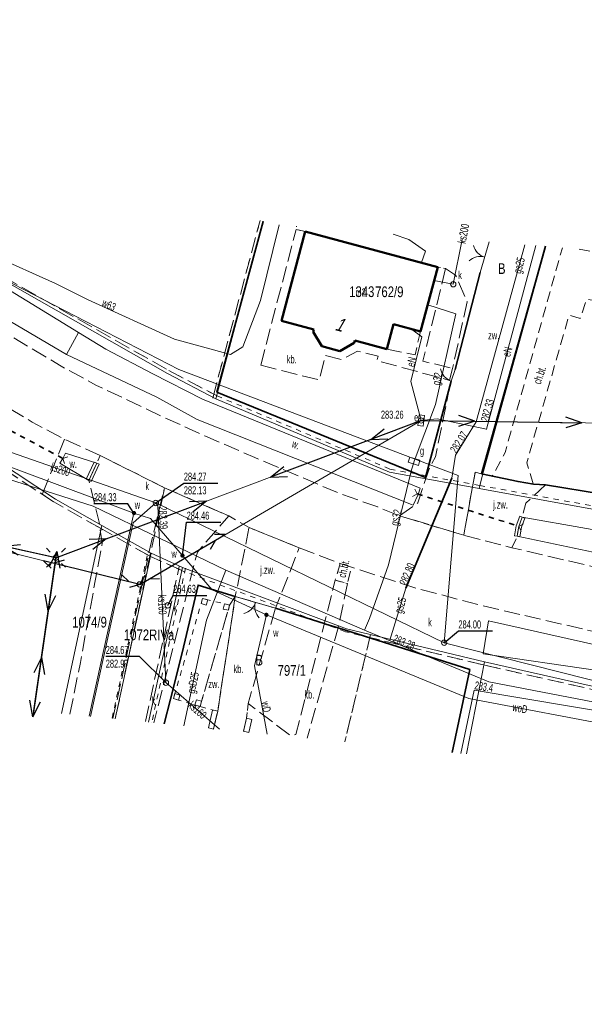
# Model space of a CAD drawing. Header units: metres. Extents: x 7428509 to 7430603, y 5527625 to 5529161.
# Tile 14 of 29: x 7430124 to 7430177, y 5527736 to 5527827. Entities that reach past the tile are written whole.
import ezdxf
from ezdxf.enums import TextEntityAlignment as Align

# ---------------------------------------------------------------- set-up
doc = ezdxf.new("R2010")
doc.units = ezdxf.units.M
doc.header["$MEASUREMENT"] = 0
for name, pattern in [('0.5_0.5', [1, 0.5, -0.5]), ('1.0_0.5', [1.5, 1, -0.5]), ('1.5_0.5', [2, 1.5, -0.5]), ('219-500', [0]), ('egkk-500', [2, 1.5, -0.5]), ('egug-500', [1, 0.5, -0.5]), ('otda_500', [1, 0.5, -0.5]), ('otkz_500', [1, 0.5, -0.5]), ('otob_500', [0]), ('otof_500', [0]), ('suep_nn_500', [0]), ('sutp_500', [0])]:
    doc.linetypes.add(name, pattern=pattern)
doc.layers.get('0').update_dxf_attribs({"color": 2, "linetype": 'CONTINUOUS', "lineweight": 5})
for name, color, linetype in [('210-oznaczenie konturu użytku gruntowego', 7, 'CONTINUOUS'), ('211-numer działki ewidencyjnej', 7, 'CONTINUOUS'), ('217-Granica konturu po granicy działki', 7, 'CONTINUOUS'), ('217-kontur klasyfikacyjny', 7, 'CONTINUOUS'), ('218-Granica użytku po granicy działki', 7, 'CONTINUOUS'), ('218-kontur użytku gruntowego', 7, 'CONTINUOUS'), ('219-działka ewidencyjna', 7, 'CONTINUOUS'), ('238-Punkt adresowy budynku', 7, 'CONTINUOUS'), ('312-budynek ewidencyjny', 7, 'CONTINUOUS'), ('312-oznaczenie budynku ewidencyjnego', 7, 'CONTINUOUS'), ('312-oznaczenie budynku ewidencyjnego-Atr117', 7, 'CONTINUOUS'), ('brama', 7, 'CONTINUOUS'), ('chodnik', 7, 'CONTINUOUS'), ('chodnik-Atr17', 7, 'CONTINUOUS'), ('furtka', 7, 'CONTINUOUS'), ('jezdnia', 7, 'CONTINUOUS'), ('jezdnia-Atr17', 7, 'CONTINUOUS'), ('latarnia', 7, 'CONTINUOUS'), ('obszar utwardzony', 7, 'CONTINUOUS'), ('obszar utwardzony-Atr17', 7, 'CONTINUOUS'), ('obudowa ochronna przewodu', 7, 'CONTINUOUS'), ('ogrodzenie trwałe', 7, 'CONTINUOUS'), ('przepust', 7, 'CONTINUOUS'), ('przewód elektroenergetyczny niskiego napięcia', 7, 'CONTINUOUS'), ('przewód elektroenergetyczny podziemny', 7, 'CONTINUOUS'), ('przewód elektroenergetyczny podziemny-Atr1', 7, 'CONTINUOUS'), ('przewód gazowy', 7, 'CONTINUOUS'), ('przewód gazowy-Atr1', 7, 'CONTINUOUS'), ('przewód kanalizacyjny', 7, 'CONTINUOUS'), ('przewód kanalizacyjny-Atr1', 7, 'CONTINUOUS'), ('przewód telekomunikacyjny napowietrzny', 7, 'CONTINUOUS'), ('przewód wodociągowy', 7, 'CONTINUOUS'), ('przewód wodociągowy-Atr1', 7, 'CONTINUOUS'), ('rzędna', 7, 'CONTINUOUS'), ('rzędna-Atr2', 7, 'CONTINUOUS'), ('rzędna-Atr3', 7, 'CONTINUOUS'), ('rów przydrożny (poligon)', 7, 'CONTINUOUS'), ('rów przydrożny (poligon)-Atr17', 7, 'CONTINUOUS'), ('studnia kanalizacyjna', 7, 'CONTINUOUS'), ('studnia kanalizacyjna-Atr17', 7, 'CONTINUOUS'), ('szafa elektroenergetyczna lub kontener', 7, 'CONTINUOUS'), ('szafa elektroenergetyczna lub kontener-Atr17', 7, 'CONTINUOUS'), ('szafa gazowa lub kontener', 7, 'CONTINUOUS'), ('szafa gazowa lub kontener-Atr17', 7, 'CONTINUOUS'), ('słup przewodów napowietrznych', 7, 'CONTINUOUS'), ('wiata', 7, 'CONTINUOUS'), ('właz do komory lub kanału - okrągły', 7, 'CONTINUOUS'), ('właz do komory lub kanału - okrągły-Atr17', 7, 'CONTINUOUS'), ('zasuwa lub zawór', 7, 'CONTINUOUS'), ('zasuwa lub zawór-Atr17', 7, 'CONTINUOUS'), ('ściana oporowa (linia)', 7, 'CONTINUOUS')]:
    doc.layers.add(name, color=color, linetype=linetype)
doc.styles.get("Standard").update_dxf_attribs({"font": 'Working1250', "width": 0.75})
doc.linetypes.add('902-500', pattern='A,3.75,0,[1,ksztalty.shx,S=0.5,R=0,X=0,Y=0],3.75', length=7.5)
doc.linetypes.add('otdn_500', pattern='A,5,0,[21,ksztalty.shx,S=0.5,R=0,X=-1,Y=0]', length=5)
doc.linetypes.add('otdn_500_short', pattern='A,2.5,0,[21,ksztalty.shx,S=0.5,R=0,X=-1,Y=0],0.5', length=3)

# ---------------------------------------------------------------- blocks, each defined once
blk = doc.blocks.new('SM01')
at = {"color": 0, "linetype": 'Continuous', "lineweight": 13}
for p, q in [((-0.53, 0.531), (-0.883, 0.884)), ((0.531, 0.531), (0.884, 0.884)), ((-0.53, -0.53), (-0.883, -0.883)), ((0.531, -0.53), (0.884, -0.883))]:
    blk.add_line(p, q, dxfattribs=at)
blk.add_circle((0, 0), 0.25, dxfattribs=at)
blk = doc.blocks.new('US25')
at = {"linetype": 'Continuous', "lineweight": 0}
h = blk.add_hatch(color=0, dxfattribs=at)
edge = h.paths.add_edge_path()
edge.add_arc((0, 0), 0.2, 0, 360)
blk = doc.blocks.new('PW01')
at = {"linetype": 'Continuous', "lineweight": 13}
h = blk.add_hatch(color=0, dxfattribs=at)
edge = h.paths.add_edge_path()
edge.add_arc((0, 0), 0.045, 0, 360)
blk = doc.blocks.new('US15')
at = {"color": 0, "linetype": 'Continuous', "lineweight": 13}
blk.add_circle((0, 0), 0.25, dxfattribs=at)
blk = doc.blocks.new('US20')
at = {"color": 0, "linetype": 'Continuous', "lineweight": 13}
for p, q in [((-0.5, -0.25), (-0.5, 0.25)), ((-0.5, 0.25), (0.5, 0.25)), ((0.5, -0.25), (0.5, 0.25)), ((-0.5, -0.25), (0.5, -0.25))]:
    blk.add_line(p, q, dxfattribs=at)
blk = doc.blocks.new('US18')
at = {"color": 0, "linetype": 'Continuous', "lineweight": 13}
for p, q in [((-0.5, -0.25), (-0.5, 0.25)), ((-0.5, 0.25), (0.5, 0.25)), ((0.5, -0.25), (0.5, 0.25)), ((-0.5, -0.25), (0.5, -0.25))]:
    blk.add_line(p, q, dxfattribs=at)
blk = doc.blocks.new('US22')
at = {"color": 0, "linetype": 'Continuous', "lineweight": 13}
blk.add_circle((0, 0), 0.25, dxfattribs=at)
blk = doc.blocks.new('IB05')
at = {"color": 0, "linetype": 'Continuous', "lineweight": 13}
for q in [(0.354, 0.354), (0.354, -0.354)]:
    blk.add_line((0, 0), q, dxfattribs=at)
blk = doc.blocks.new('SUEP1')
at = {"color": 0, "linetype": 'Continuous'}
for p, q in [((0, 0), (5, 0)), ((5, 0), (3.5, 0.5)), ((5, 0), (3.5, -0.5)), ((5, 0), (15, 0)), ((15, 0), (13.5, 0.5)), ((15, 0), (13.5, -0.5))]:
    blk.add_line(p, q, dxfattribs=at)
blk = doc.blocks.new('OK02')
at = {"color": 0, "linetype": 'Continuous', "lineweight": 0}
for centre, start, end in [((-1.5, 0), 0, 60), ((1.5, 0), 120, 180)]:
    blk.add_arc(centre, 1.5, start, end, dxfattribs=at)
blk = doc.blocks.new('SUTP')
at = {"color": 0, "linetype": 'Continuous'}
for p, q in [((0, 0), (0.866, 0.5)), ((0, 0), (9.232, 0)), ((1.866, -0.5), (1, 0)), ((7.366, -0.5), (8.232, 0)), ((9.232, 0), (8.366, 0.5))]:
    blk.add_line(p, q, dxfattribs=at)
blk = doc.blocks.new('OK04')
at = {"color": 0, "linetype": 'Continuous', "lineweight": 0}
blk.add_arc((1.5, 0.001), 1.5, 120, 180, dxfattribs=at)
blk = doc.blocks.new('IB10')
at = {"color": 0, "linetype": 'Continuous', "lineweight": 13}
for p, q in [((0, 0), (0, 0.5)), ((0, 0.5), (0.5, 0.5)), ((0, 0), (0.5, 0)), ((0.5, 0), (0.5, 0.5))]:
    blk.add_line(p, q, dxfattribs=at)

msp = doc.modelspace()

# ---------------------------------------------------------------- linework, layer by layer
at = {"layer": '217-Granica konturu po granicy działki', "color": 3, "linetype": '1.5_0.5', "lineweight": 18}
for p, q in [((7430142.21, 5527792.177), (7430146.631, 5527808.726)), ((7430146.631, 5527808.726), (7430146.631, 5527808.726)), ((7430146.631, 5527808.726), (7430146.631, 5527808.726)), ((7430120.938, 5527804.471), (7430138.138, 5527794.731)), ((7430127.375, 5527782.499), (7430107.175, 5527795.819)), ((7430138.13, 5527794.736), (7430138.13, 5527794.736)), ((7430138.13, 5527794.736), (7430138.13, 5527794.736)), ((7430138.13, 5527794.736), (7430142.64, 5527792.366)), ((7430138.138, 5527794.731), (7430138.138, 5527794.731)), ((7430138.138, 5527794.731), (7430138.138, 5527794.731)), ((7430142.21, 5527792.177), (7430142.21, 5527792.177)), ((7430142.21, 5527792.177), (7430142.21, 5527792.177)), ((7430142.64, 5527792.366), (7430142.64, 5527792.366)), ((7430142.64, 5527792.366), (7430142.64, 5527792.366)), ((7430127.375, 5527782.499), (7430127.375, 5527782.499)), ((7430127.375, 5527782.499), (7430127.375, 5527782.499)), ((7430131.732, 5527780.029), (7430127.392, 5527782.489)), ((7430127.392, 5527782.489), (7430127.392, 5527782.489)), ((7430127.392, 5527782.489), (7430127.392, 5527782.489)), ((7430131.732, 5527780.029), (7430131.732, 5527780.029)), ((7430131.732, 5527780.029), (7430131.732, 5527780.029)), ((7430136.313, 5527777.449), (7430131.733, 5527780.029)), ((7430131.733, 5527780.029), (7430131.733, 5527780.029)), ((7430131.733, 5527780.029), (7430131.733, 5527780.029)), ((7430136.313, 5527777.449), (7430136.313, 5527777.449)), ((7430136.313, 5527777.449), (7430136.313, 5527777.449)), ((7430139.256, 5527776.117), (7430136.336, 5527777.437)), ((7430136.336, 5527777.437), (7430136.336, 5527777.437)), ((7430136.336, 5527777.437), (7430136.336, 5527777.437)), ((7430135.938, 5527762.018), (7430139.087, 5527776.454)), ((7430139.087, 5527776.454), (7430139.087, 5527776.454)), ((7430139.087, 5527776.454), (7430139.087, 5527776.454)), ((7430139.256, 5527776.117), (7430139.256, 5527776.117)), ((7430139.256, 5527776.117), (7430139.256, 5527776.117)), ((7430167.48, 5527767.288), (7430156.87, 5527769.838)), ((7430156.87, 5527769.838), (7430156.87, 5527769.838)), ((7430156.87, 5527769.838), (7430156.87, 5527769.838)), ((7430167.48, 5527767.288), (7430167.48, 5527767.288)), ((7430167.48, 5527767.288), (7430167.48, 5527767.288)), ((7430184.674, 5527763.417), (7430167.484, 5527767.287)), ((7430167.484, 5527767.287), (7430167.484, 5527767.287)), ((7430167.484, 5527767.287), (7430167.484, 5527767.287)), ((7430135.938, 5527762.018), (7430135.938, 5527762.018)), ((7430135.938, 5527762.018), (7430135.938, 5527762.018))]:
    msp.add_line(p, q, dxfattribs=at)
at = {"layer": '217-kontur klasyfikacyjny', "color": 92, "linetype": 'egkk-500', "lineweight": 18, "flags": 128}
msp.add_lwpolyline([(7430156.94, 5527770.13), (7430154.533, 5527760.129)], dxfattribs=at)
at = {"layer": '218-Granica użytku po granicy działki', "color": 3, "linetype": '0.5_0.5', "lineweight": 18}
for p, q in [((7430142.21, 5527792.177), (7430146.631, 5527808.726)), ((7430146.631, 5527808.726), (7430146.631, 5527808.726)), ((7430146.631, 5527808.726), (7430146.631, 5527808.726)), ((7430120.938, 5527804.471), (7430138.138, 5527794.731)), ((7430127.375, 5527782.499), (7430107.175, 5527795.819)), ((7430138.13, 5527794.736), (7430138.13, 5527794.736)), ((7430138.13, 5527794.736), (7430138.13, 5527794.736)), ((7430138.13, 5527794.736), (7430142.64, 5527792.366)), ((7430138.138, 5527794.731), (7430138.138, 5527794.731)), ((7430138.138, 5527794.731), (7430138.138, 5527794.731)), ((7430142.21, 5527792.177), (7430142.21, 5527792.177)), ((7430142.21, 5527792.177), (7430142.21, 5527792.177)), ((7430142.617, 5527792.376), (7430142.617, 5527792.376)), ((7430142.617, 5527792.376), (7430142.617, 5527792.376)), ((7430142.617, 5527792.376), (7430158.807, 5527785.526)), ((7430142.64, 5527792.366), (7430142.64, 5527792.366)), ((7430142.64, 5527792.366), (7430142.64, 5527792.366)), ((7430158.744, 5527785.545), (7430158.744, 5527785.545)), ((7430158.744, 5527785.545), (7430158.744, 5527785.545)), ((7430158.744, 5527785.545), (7430167.114, 5527784.025)), ((7430158.807, 5527785.526), (7430158.807, 5527785.526)), ((7430158.807, 5527785.526), (7430158.807, 5527785.526)), ((7430167.113, 5527784.025), (7430167.113, 5527784.025)), ((7430167.113, 5527784.025), (7430167.113, 5527784.025)), ((7430167.113, 5527784.025), (7430183.653, 5527781.035)), ((7430167.114, 5527784.025), (7430167.114, 5527784.025)), ((7430167.114, 5527784.025), (7430167.114, 5527784.025)), ((7430127.375, 5527782.499), (7430127.375, 5527782.499)), ((7430127.375, 5527782.499), (7430127.375, 5527782.499)), ((7430131.732, 5527780.029), (7430127.392, 5527782.489)), ((7430127.392, 5527782.489), (7430127.392, 5527782.489)), ((7430127.392, 5527782.489), (7430127.392, 5527782.489)), ((7430131.732, 5527780.029), (7430131.732, 5527780.029)), ((7430131.732, 5527780.029), (7430131.732, 5527780.029)), ((7430136.313, 5527777.449), (7430131.733, 5527780.029)), ((7430131.733, 5527780.029), (7430131.733, 5527780.029)), ((7430131.733, 5527780.029), (7430131.733, 5527780.029)), ((7430132.826, 5527762.328), (7430136.167, 5527777.773)), ((7430136.167, 5527777.773), (7430136.167, 5527777.773)), ((7430136.167, 5527777.773), (7430136.167, 5527777.773)), ((7430136.313, 5527777.449), (7430136.313, 5527777.449)), ((7430136.313, 5527777.449), (7430136.313, 5527777.449)), ((7430139.256, 5527776.117), (7430136.336, 5527777.437)), ((7430136.336, 5527777.437), (7430136.336, 5527777.437)), ((7430136.336, 5527777.437), (7430136.336, 5527777.437)), ((7430139.673, 5527776.326), (7430136.524, 5527761.89)), ((7430139.256, 5527776.117), (7430139.256, 5527776.117)), ((7430139.256, 5527776.117), (7430139.256, 5527776.117)), ((7430139.673, 5527776.326), (7430139.673, 5527776.326)), ((7430139.673, 5527776.326), (7430139.673, 5527776.326)), ((7430154.595, 5527770.389), (7430139.275, 5527776.109)), ((7430139.275, 5527776.109), (7430139.275, 5527776.109)), ((7430139.275, 5527776.109), (7430139.275, 5527776.109)), ((7430154.595, 5527770.389), (7430154.595, 5527770.389)), ((7430154.595, 5527770.389), (7430154.595, 5527770.389)), ((7430156.87, 5527769.838), (7430154.63, 5527770.378)), ((7430154.63, 5527770.378), (7430154.63, 5527770.378)), ((7430154.63, 5527770.378), (7430154.63, 5527770.378)), ((7430156.87, 5527769.838), (7430156.87, 5527769.838)), ((7430156.87, 5527769.838), (7430156.87, 5527769.838)), ((7430167.48, 5527767.288), (7430156.87, 5527769.838)), ((7430156.87, 5527769.838), (7430156.87, 5527769.838)), ((7430156.87, 5527769.838), (7430156.87, 5527769.838)), ((7430167.48, 5527767.288), (7430167.48, 5527767.288)), ((7430167.48, 5527767.288), (7430167.48, 5527767.288)), ((7430184.674, 5527763.417), (7430167.484, 5527767.287)), ((7430167.484, 5527767.287), (7430167.484, 5527767.287)), ((7430167.484, 5527767.287), (7430167.484, 5527767.287)), ((7430132.826, 5527762.328), (7430132.826, 5527762.328)), ((7430132.826, 5527762.328), (7430132.826, 5527762.328)), ((7430136.524, 5527761.89), (7430136.524, 5527761.89)), ((7430136.524, 5527761.89), (7430136.524, 5527761.89))]:
    msp.add_line(p, q, dxfattribs=at)
at = {"layer": '218-kontur użytku gruntowego', "color": 3, "linetype": 'egug-500', "lineweight": 18, "flags": 128}
msp.add_lwpolyline([(7430154.533, 5527760.129), (7430156.94, 5527770.13)], dxfattribs=at)
at = {"layer": '219-działka ewidencyjna', "color": 7, "linetype": '219-500', "lineweight": 18, "flags": 128}
for points in [[(7430142.5, 5527792.1), (7430146.921, 5527808.649)], [(7430167.36, 5527785.01), (7430173.287, 5527806.316)], [(7430120.79, 5527804.21), (7430137.99, 5527794.47)], [(7430107.34, 5527796.07), (7430127.54, 5527782.75)], [(7430137.99, 5527794.47), (7430142.5, 5527792.1)], [(7430142.5, 5527792.1), (7430158.69, 5527785.25)], [(7430158.69, 5527785.25), (7430167.06, 5527783.73)], [(7430167.06, 5527783.73), (7430167.36, 5527785.01)], [(7430167.06, 5527783.73), (7430183.6, 5527780.74)], [(7430127.54, 5527782.75), (7430131.88, 5527780.29)], [(7430131.88, 5527780.29), (7430128.101, 5527762.765)], [(7430136.46, 5527777.71), (7430131.88, 5527780.29)], [(7430133.12, 5527762.265), (7430136.46, 5527777.71)], [(7430139.38, 5527776.39), (7430136.46, 5527777.71)], [(7430136.232, 5527761.954), (7430139.38, 5527776.39)], [(7430139.38, 5527776.39), (7430154.7, 5527770.67)], [(7430154.7, 5527770.67), (7430167.55, 5527767.58)], [(7430165.879, 5527758.997), (7430167.55, 5527767.58)], [(7430184.74, 5527763.71), (7430167.55, 5527767.58)]]:
    msp.add_lwpolyline(points, dxfattribs=at)
at = {"layer": '312-budynek ewidencyjny', "color": 7, "linetype": 'Continuous', "lineweight": 50, "flags": 128}
for points in [[(7430148.62, 5527799.38), (7430150.85, 5527807.69)], [(7430150.85, 5527807.69), (7430163.2, 5527804.38)], [(7430163.2, 5527804.38), (7430161.59, 5527798.38)], [(7430151.65, 5527798.56), (7430148.62, 5527799.38)], [(7430151.59, 5527798.35), (7430151.65, 5527798.56)], [(7430152.39, 5527797), (7430151.59, 5527798.35)], [(7430159.08, 5527799.05), (7430158.46, 5527796.74)], [(7430161.59, 5527798.38), (7430159.08, 5527799.05)], [(7430155.4, 5527797.33), (7430154.07, 5527796.55)], [(7430155.46, 5527797.55), (7430155.4, 5527797.33)], [(7430158.46, 5527796.74), (7430155.46, 5527797.55)], [(7430154.07, 5527796.55), (7430152.39, 5527797)]]:
    msp.add_lwpolyline(points, dxfattribs=at)
at = {"layer": 'brama', "color": 7, "linetype": 'otob_500', "lineweight": 18, "flags": 128}
for points in [[(7430167.17, 5527803.89), (7430167.995, 5527806.74)], [(7430148.07, 5527772.58), (7430144.32, 5527773.68)]]:
    msp.add_lwpolyline(points, dxfattribs=at)
at = {"layer": 'chodnik', "color": 7, "linetype": '1.0_0.5', "lineweight": 18, "flags": 128}
for points in [[(7430172.12, 5527784.16), (7430170.7, 5527784.38), (7430168.29, 5527784.9), (7430169.49, 5527787.1), (7430174.823, 5527806.193)], [(7430176.407, 5527806.066), (7430181.45, 5527805.1), (7430180.74, 5527801.2), (7430179.56, 5527801.41), (7430179.48, 5527800.96), (7430177.11, 5527801.39), (7430176.47, 5527799.6), (7430175.45, 5527799.9), (7430171.5, 5527786.13), (7430172.12, 5527784.16)]]:
    msp.add_lwpolyline(points, dxfattribs=at)
msp.add_lwpolyline([(7430154.1, 5527776.75), (7430155.15, 5527776.42), (7430154.79, 5527774.89), (7430153.64, 5527775.18)], close=True, dxfattribs=at)
at = {"layer": 'furtka', "color": 7, "linetype": 'otof_500', "lineweight": 18, "flags": 128}
msp.add_lwpolyline([(7430164.46, 5527793.76), (7430164.83, 5527794.85)], dxfattribs=at)
at = {"layer": 'jezdnia', "color": 7, "linetype": '1.5_0.5', "lineweight": 18, "flags": 128}
for points in [[(7430218.72, 5527774.18), (7430227.31, 5527774.43), (7430231.28, 5527774.78), (7430239.73, 5527775.28), (7430258.88, 5527776.6), (7430265.78, 5527776.94), (7430272.99, 5527777.08), (7430275.65, 5527777.09), (7430279.78, 5527777.08), (7430287.68, 5527776.81), (7430300.49, 5527775.58), (7430307.06, 5527774.6), (7430313.64, 5527773.32), (7430319.73, 5527772.11), (7430324.82, 5527770.64), (7430333.05, 5527768.08), (7430338.5, 5527766), (7430343.67, 5527764.03), (7430352.21, 5527760.93), (7430363.19, 5527756.51), (7430374.78, 5527752.04), (7430383.71, 5527748.4), (7430391.19, 5527745.47), (7430398.82, 5527742.26), (7430405.67, 5527739.56), (7430416.91, 5527734.95), (7430426.65, 5527730.94), (7430433.43, 5527728.12), (7430437.36, 5527726.5), (7430449.37, 5527721.78), (7430451.39, 5527720.79), (7430454.51, 5527719.6), (7430464.72, 5527715.44), (7430474.73, 5527710.97), (7430482.04, 5527707.47), (7430487.88, 5527704.42), (7430493.78, 5527701.27), (7430498.17, 5527698.65), (7430504.13, 5527695.31), (7430510.77, 5527690.85), (7430521, 5527683.91), (7430532.55, 5527676.34), (7430544.06, 5527668.43), (7430549.96, 5527664.51), (7430559.13, 5527658.16), (7430571.4, 5527649.51), (7430569.45, 5527643.86), (7430555.54, 5527653.3), (7430546.8, 5527659.2), (7430540.11, 5527663.7), (7430529.1, 5527671.25), (7430517.8, 5527679.08), (7430507.45, 5527686.02), (7430501.43, 5527689.95), (7430495.41, 5527693.93), (7430491.1, 5527696.25), (7430485.74, 5527699.33), (7430481.21, 5527701.81), (7430480.13, 5527702.35), (7430471.61, 5527706.18), (7430463.58, 5527709.54), (7430451.04, 5527714.69), (7430447.64, 5527716.07), (7430440.85, 5527718.96), (7430435.02, 5527721.25), (7430430.87, 5527722.99), (7430424.16, 5527725.77), (7430414.42, 5527729.68), (7430403.46, 5527734.19), (7430396.47, 5527737.08), (7430389.75, 5527739.82), (7430382.09, 5527742.69), (7430372.75, 5527746.43), (7430361.16, 5527750.96), (7430349.66, 5527755.38), (7430341.86, 5527758.43), (7430336.34, 5527760.63), (7430331.23, 5527762.31), (7430323.1, 5527764.98), (7430318.31, 5527766.28), (7430312.85, 5527767.47), (7430304.15, 5527769.03), (7430300.25, 5527769.55), (7430287.26, 5527770.83), (7430280.45, 5527771.04), (7430275.3, 5527771.07), (7430273.11, 5527771.05), (7430266.58, 5527770.97), (7430259.14, 5527770.67), (7430239.76, 5527769.43), (7430231.81, 5527768.91), (7430225.21, 5527768.56), (7430224.52, 5527768.48), (7430218.39, 5527768.43), (7430214.4, 5527768.28), (7430211.27, 5527768.15), (7430207.41, 5527768.07), (7430204.52, 5527768.02), (7430196.23, 5527768.43), (7430185.83, 5527769.19), (7430181.8, 5527769.85), (7430178.28, 5527770.29), (7430167.45, 5527772.79), (7430160.97, 5527774.51), (7430155.15, 5527776.42), (7430154.1, 5527776.75), (7430150.29, 5527778.22), (7430145.6, 5527780.1), (7430143.71, 5527781.18), (7430137.72, 5527783.81), (7430131.73, 5527786.81), (7430128.38, 5527788.35), (7430125.36, 5527789.94), (7430115.89, 5527795.58), (7430115.01, 5527796.13), (7430107.57, 5527800.55), (7430108.51, 5527808.26), (7430117.7, 5527801.33), (7430128.09, 5527795.14), (7430131.32, 5527793.39), (7430137.58, 5527790.41), (7430141.49, 5527788.64), (7430146.14, 5527786.64), (7430154.15, 5527783.23), (7430157.61, 5527782.02), (7430159.64, 5527781.2), (7430165.62, 5527779.38), (7430170.12, 5527778.22), (7430179.29, 5527776.08), (7430182.34, 5527775.63), (7430186.25, 5527774.99), (7430196.42, 5527774.2), (7430204.17, 5527774), (7430212.15, 5527774.03)], [(7430167.29, 5527785.12), (7430168.29, 5527784.9), (7430170.7, 5527784.38), (7430172.12, 5527784.16), (7430173.25, 5527784.07), (7430171.42, 5527782.36), (7430171.08, 5527781.07), (7430170.76, 5527780.21), (7430170.61, 5527779.29), (7430170.12, 5527778.22), (7430165.62, 5527779.38), (7430166.69, 5527785.25)], [(7430145.6, 5527780.1), (7430150.29, 5527778.22), (7430148.07, 5527772.58), (7430144.32, 5527773.68)]]:
    msp.add_lwpolyline(points, close=True, dxfattribs=at)
for points in [[(7430128.38, 5527788.35), (7430126.28, 5527783.07)], [(7430130.65, 5527784.5), (7430131.39, 5527786.1), (7430131.73, 5527786.81), (7430137.72, 5527783.81), (7430136.38, 5527778.28), (7430133.9, 5527766.81), (7430132.905, 5527762.286)], [(7430128.88, 5527762.688), (7430129.87, 5527767.52), (7430131.9, 5527778.64), (7430131.63, 5527780.61), (7430130.65, 5527784.5)], [(7430133.19, 5527762.58), (7430137.72, 5527783.81), (7430143.71, 5527781.18), (7430140.78, 5527777.82), (7430136.734, 5527761.904)], [(7430133.12, 5527762.265), (7430133.19, 5527762.58)]]:
    msp.add_lwpolyline(points, dxfattribs=at)
at = {"layer": 'obszar utwardzony', "color": 7, "linetype": '1.5_0.5', "lineweight": 18, "flags": 128}
for points in [[(7430146.69, 5527795.24), (7430149.99, 5527807.89), (7430150.85, 5527807.69), (7430148.62, 5527799.38), (7430151.65, 5527798.56), (7430151.59, 5527798.35), (7430152.39, 5527797), (7430154.07, 5527796.55), (7430155.4, 5527797.33), (7430155.46, 5527797.55), (7430158.46, 5527796.74), (7430161.09, 5527796.19), (7430161.59, 5527798.38), (7430163.2, 5527804.38), (7430163.94, 5527804.25), (7430161.82, 5527795.62), (7430164.59, 5527794.93), (7430164.3, 5527793.82), (7430157.53, 5527795.67), (7430157.63, 5527796.07), (7430155.72, 5527796.55), (7430154.23, 5527795.77), (7430152.73, 5527796.14), (7430152.14, 5527793.86)], [(7430144.32, 5527773.68), (7430142.68, 5527762.97), (7430141.03, 5527763.42), (7430143.79, 5527772.87)]]:
    msp.add_lwpolyline(points, close=True, dxfattribs=at)
for points in [[(7430159.64, 5527781.2), (7430161.35, 5527782.39), (7430162.36, 5527785.48), (7430162.98, 5527786.69), (7430164.34, 5527793.36), (7430164.3, 5527793.82), (7430164.59, 5527794.93), (7430165.94, 5527801.14), (7430164.87, 5527803.62), (7430163.94, 5527804.25), (7430163.2, 5527804.38), (7430150.85, 5527807.69), (7430149.99, 5527807.89), (7430150.06, 5527808.16), (7430150.007, 5527808.182)], [(7430173.254, 5527806.318), (7430172.65, 5527804.15), (7430167.29, 5527785.12), (7430166.69, 5527785.25), (7430165.62, 5527779.38), (7430159.64, 5527781.2)], [(7430145.077, 5527761.072), (7430145.37, 5527762.33), (7430145.52, 5527763.7), (7430149.47, 5527760.71), (7430149.98, 5527760.81), (7430153.64, 5527775.18), (7430154.79, 5527774.89)], [(7430154.79, 5527774.89), (7430153.91, 5527770.75), (7430151.021, 5527760.479)], [(7430142.3, 5527761.349), (7430142.68, 5527762.97), (7430144.32, 5527773.68)], [(7430144.32, 5527773.68), (7430148.07, 5527772.58), (7430145.52, 5527763.7), (7430145.37, 5527762.33), (7430145.077, 5527761.072)]]:
    msp.add_lwpolyline(points, dxfattribs=at)
at = {"layer": 'obudowa ochronna przewodu', "color": 7, "linetype": 'Continuous', "lineweight": 35, "flags": 128}
msp.add_lwpolyline([(7430160.21, 5527774.46), (7430164.5, 5527784.7)], dxfattribs=at)
at = {"layer": 'ogrodzenie trwałe', "color": 7, "linetype": '902-500', "lineweight": 35, "flags": 128}
for points in [[(7430146.928, 5527808.643), (7430142.61, 5527792.73), (7430162.05, 5527784.76), (7430164.46, 5527793.76)], [(7430173.252, 5527806.319), (7430172.26, 5527802.76), (7430167.29, 5527785.12), (7430170.7, 5527784.38), (7430172.12, 5527784.16), (7430173.25, 5527784.07), (7430194.52, 5527780.59), (7430204.11, 5527779.07), (7430205.32, 5527785.2), (7430208.55, 5527802.19)], [(7430164.83, 5527794.85), (7430167.17, 5527803.89)], [(7430144.32, 5527773.68), (7430140.84, 5527774.74), (7430139.37, 5527768.41), (7430138.26, 5527764.09), (7430137.681, 5527761.81)], [(7430166.19, 5527766.86), (7430153.91, 5527770.75), (7430152.75, 5527771.1), (7430152.6, 5527771.14), (7430148.07, 5527772.58)], [(7430164.539, 5527759.131), (7430166.19, 5527766.86)]]:
    msp.add_lwpolyline(points, dxfattribs=at)
at = {"layer": 'przepust', "color": 7, "linetype": 'otkz_500', "lineweight": 35, "flags": 128}
for points in [[(7430128.23, 5527786.54), (7430122.89, 5527789.39)], [(7430161.29, 5527783.24), (7430170.76, 5527780.21)]]:
    msp.add_lwpolyline(points, dxfattribs=at)
at = {"layer": 'przewód elektroenergetyczny niskiego napięcia', "color": 1, "linetype": 'suep_nn_500', "lineweight": 18, "flags": 128}
for points in [[(7430127.59, 5527777.29), (7430161.65, 5527790.08)], [(7430161.65, 5527790.08), (7430127.59, 5527777.29)], [(7430161.65, 5527790.08), (7430205.46, 5527789.47)], [(7430083.21, 5527787.08), (7430127.59, 5527777.29)], [(7430125.524, 5527763.022), (7430127.59, 5527777.29)]]:
    msp.add_lwpolyline(points, dxfattribs=at)
at = {"layer": 'przewód elektroenergetyczny podziemny', "color": 1, "linetype": 'Continuous', "lineweight": 18, "flags": 128}
for points in [[(7430161.65, 5527790.08), (7430163.14, 5527790.24), (7430167.75, 5527789.27), (7430172.361, 5527806.39)], [(7430160.74, 5527798.61), (7430161.71, 5527797.89), (7430160.7, 5527793.73)], [(7430160.7, 5527793.73), (7430161.65, 5527790.08)], [(7430165.367, 5527759.048), (7430166.6, 5527764.93), (7430189.58, 5527761.09), (7430214.46, 5527761.75), (7430214.57, 5527762.4)]]:
    msp.add_lwpolyline(points, dxfattribs=at)
at = {"layer": 'przewód gazowy', "color": 52, "linetype": 'Continuous', "lineweight": 18, "flags": 128}
for points in [[(7430212.89, 5527762.51), (7430187.84, 5527761.9), (7430167.96, 5527765.73), (7430156.37, 5527770.54), (7430143.45, 5527776.14), (7430131.07, 5527782.08), (7430117.28, 5527786.49), (7430105.22, 5527790.41), (7430081.15, 5527797.57), (7430073.95, 5527805.09), (7430056.2, 5527809.03)], [(7430158.73, 5527769.61), (7430160.21, 5527774.46), (7430164.5, 5527784.7), (7430164.86, 5527786.86), (7430166.79, 5527789.95), (7430171.323, 5527806.473)], [(7430160.99, 5527786.28), (7430162.99, 5527791.56), (7430164.88, 5527800.04), (7430162.27, 5527800.86)], [(7430156.37, 5527770.54), (7430156.83, 5527771.62), (7430158.62, 5527776.64), (7430160.76, 5527785.47), (7430160.84, 5527785.76), (7430160.99, 5527786.28)], [(7430139.508, 5527761.628), (7430141.63, 5527771.48), (7430143.45, 5527776.14)]]:
    msp.add_lwpolyline(points, dxfattribs=at)
at = {"layer": 'przewód kanalizacyjny', "color": 34, "linetype": 'Continuous', "lineweight": 18, "flags": 128}
for points in [[(7430162.85, 5527803.13), (7430164.65, 5527802.78), (7430165.483, 5527806.941)], [(7430121.67, 5527803.79), (7430139.04, 5527794.84), (7430165.11, 5527784.96), (7430163.8, 5527769.36), (7430182.62, 5527764.59), (7430195.79, 5527763.28), (7430239.84, 5527764.04), (7430282.61, 5527763.44), (7430297.65, 5527760.78), (7430318.83, 5527757.27), (7430358.09, 5527744.23), (7430410.01, 5527722.7), (7430446.96, 5527706.78), (7430476.29, 5527691.86)], [(7430163.8, 5527769.36), (7430136.91, 5527782.39), (7430118.6, 5527788.79), (7430093.87, 5527800.43), (7430074.09, 5527803.35), (7430072.02, 5527793.62)], [(7430130.801, 5527762.496), (7430134.78, 5527780.53), (7430136.91, 5527782.39)], [(7430136.91, 5527782.39), (7430137.08, 5527782.12), (7430137.85, 5527765.64)], [(7430137.85, 5527765.64), (7430142.84, 5527761.295)]]:
    msp.add_lwpolyline(points, dxfattribs=at)
at = {"layer": 'przewód telekomunikacyjny napowietrzny', "color": 30, "linetype": 'sutp_500', "lineweight": 18, "flags": 128}
for points in [[(7430161.65, 5527790.08), (7430135.4, 5527774.8)], [(7430205.46, 5527789.47), (7430161.65, 5527790.08)], [(7430135.4, 5527774.8), (7430083.66, 5527787.56)], [(7430083.66, 5527787.56), (7430135.4, 5527774.8)]]:
    msp.add_lwpolyline(points, dxfattribs=at)
at = {"layer": 'przewód wodociągowy', "color": 5, "linetype": 'Continuous', "lineweight": 18, "flags": 128}
for points in [[(7430115.9, 5527808.08), (7430127.54, 5527802.86), (7430130.61, 5527801.32), (7430138.66, 5527797.67), (7430143.86, 5527796.24), (7430145.01, 5527796.96), (7430146.68, 5527801.27), (7430148.397, 5527808.311)], [(7430159.046, 5527807.457), (7430160.5, 5527806.95), (7430162.06, 5527805.86), (7430161.69, 5527804.81)], [(7430147.22, 5527771.96), (7430142.17, 5527774.28), (7430139.39, 5527777.49), (7430136.4, 5527780.95), (7430134.87, 5527781.45), (7430110.53, 5527790.53), (7430108.14, 5527791.27), (7430086.78, 5527797.47), (7430076.52, 5527800.98), (7430055.673, 5527805.881)], [(7430130.681, 5527762.508), (7430134.87, 5527781.45)], [(7430147.22, 5527771.96), (7430146.1, 5527767.2), (7430147.301, 5527760.85)], [(7430195.01, 5527758.69), (7430166.09, 5527764.15), (7430147.22, 5527771.96)]]:
    msp.add_lwpolyline(points, dxfattribs=at)
at = {"layer": 'rzędna-Atr2', "color": 7, "flags": 128}
for points in [[(7430136.91, 5527782.39), (7430139.52, 5527784.24), (7430142.703, 5527784.24)], [(7430134.87, 5527781.45), (7430134.31, 5527782.32), (7430131.132, 5527782.32)], [(7430139.39, 5527777.49), (7430139.78, 5527780.6), (7430142.958, 5527780.6)], [(7430138.03, 5527772.85), (7430138.53, 5527773.78), (7430141.676, 5527773.78)], [(7430163.8, 5527769.36), (7430165.13, 5527770.46), (7430168.297, 5527770.46)], [(7430137.85, 5527765.64), (7430135.39, 5527768.08), (7430132.239, 5527768.08)]]:
    msp.add_lwpolyline(points, dxfattribs=at)
at = {"layer": 'rów przydrożny (poligon)', "color": 7, "linetype": 'Continuous', "lineweight": 18, "flags": 128}
for points in [[(7430128.57, 5527796.23), (7430118.1, 5527802.39), (7430109.09, 5527809.54), (7430098.59, 5527819.18), (7430088.72, 5527829.98), (7430081.88, 5527839.1), (7430075.2, 5527849.93), (7430069.42, 5527861.44), (7430065.05, 5527872.88), (7430061.27, 5527887.03), (7430060.64, 5527894.22), (7430061.36, 5527895.16), (7430062.88, 5527895.39), (7430063.28, 5527894.84), (7430064.51, 5527887.68), (7430067.87, 5527873.97), (7430071.87, 5527862.57), (7430077.67, 5527850.7), (7430083.95, 5527840.29), (7430090.91, 5527831.48), (7430100.44, 5527820.57), (7430110.78, 5527811.06), (7430119.45, 5527804.52), (7430129.68, 5527798.29)], [(7430161.56, 5527783.78), (7430161.36, 5527783.17), (7430160.9, 5527782.2), (7430140.77, 5527790.16), (7430136.99, 5527792.25), (7430131.92, 5527794.65), (7430128.57, 5527796.23), (7430129.68, 5527798.29), (7430132.23, 5527796.72), (7430136.62, 5527794.43), (7430141.27, 5527792.08)], [(7430128.49, 5527787.05), (7430131.39, 5527786.1), (7430130.65, 5527784.5), (7430127.94, 5527786.09), (7430128.23, 5527786.54)], [(7430171.08, 5527781.07), (7430183.09, 5527778.96), (7430188.23, 5527778.31), (7430191.86, 5527778.1), (7430196.64, 5527777.11), (7430204.29, 5527777.21), (7430210.35, 5527777.48), (7430219.09, 5527777.86), (7430226.32, 5527777.65), (7430226.26, 5527776.21), (7430219.06, 5527775.47), (7430204.15, 5527774.94), (7430196.6, 5527775.3), (7430186.47, 5527776.13), (7430182.42, 5527776.82), (7430170.61, 5527779.29), (7430170.76, 5527780.21)], [(7430167.44, 5527768.34), (7430167.92, 5527771.39), (7430178.31, 5527769.07), (7430185.63, 5527768.06), (7430196.08, 5527767.06), (7430204.45, 5527767.06), (7430215.62, 5527766.96), (7430215.54, 5527765.93), (7430215.8, 5527764.34), (7430204.68, 5527762.91), (7430196.1, 5527764.7), (7430185.12, 5527764.47), (7430178.1, 5527766.76)]]:
    msp.add_lwpolyline(points, close=True, dxfattribs=at)
at = {"layer": 'wiata', "color": 7, "linetype": 'otda_500', "lineweight": 18, "flags": 128}
msp.add_lwpolyline([(7430141.27, 5527773.49), (7430138.54, 5527764.15), (7430141.03, 5527763.42), (7430143.79, 5527772.87)], close=True, dxfattribs=at)
at = {"layer": 'ściana oporowa (linia)', "color": 0, "linetype": 'otdn_500_short', "lineweight": 18}
for p, q in [((7430131.163, 5527786.205), (7430130.423, 5527784.605)), ((7430131.163, 5527786.205), (7430131.39, 5527786.1)), ((7430130.423, 5527784.605), (7430130.65, 5527784.5)), ((7430142.297, 5527761.317), (7430142.683, 5527762.973)), ((7430142.683, 5527762.973), (7430142.44, 5527763.03)), ((7430145.367, 5527762.327), (7430145.081, 5527761.104)), ((7430145.367, 5527762.327), (7430145.61, 5527762.27)), ((7430142.297, 5527761.317), (7430142.054, 5527761.374)), ((7430145.081, 5527761.104), (7430145.324, 5527761.047))]:
    msp.add_line(p, q, dxfattribs=at)
at = {"layer": 'ściana oporowa (linia)', "color": 0, "lineweight": 18}
for p, q in [((7430131.617, 5527785.995), (7430130.877, 5527784.395)), ((7430131.617, 5527785.995), (7430131.39, 5527786.1)), ((7430130.877, 5527784.395), (7430130.65, 5527784.5)), ((7430170.517, 5527780.274), (7430170.846, 5527781.157)), ((7430170.846, 5527781.157), (7430171.08, 5527781.07)), ((7430170.363, 5527779.33), (7430170.517, 5527780.274)), ((7430170.363, 5527779.33), (7430170.61, 5527779.29)), ((7430141.811, 5527761.431), (7430142.197, 5527763.087)), ((7430142.197, 5527763.087), (7430142.44, 5527763.03)), ((7430141.811, 5527761.431), (7430142.054, 5527761.374)), ((7430145.853, 5527762.213), (7430145.567, 5527760.99)), ((7430145.853, 5527762.213), (7430145.61, 5527762.27)), ((7430145.567, 5527760.99), (7430145.324, 5527761.047))]:
    msp.add_line(p, q, dxfattribs=at)
at = {"layer": 'ściana oporowa (linia)', "color": 0, "linetype": 'otdn_500', "lineweight": 18}
for p, q in [((7430171.003, 5527780.146), (7430171.314, 5527780.983)), ((7430171.314, 5527780.983), (7430171.08, 5527781.07)), ((7430170.857, 5527779.25), (7430171.003, 5527780.146)), ((7430170.857, 5527779.25), (7430170.61, 5527779.29))]:
    msp.add_line(p, q, dxfattribs=at)

# ---------------------------------------------------------------- block references
at = {"layer": 'brama', "color": 7, "linetype": 'Continuous', "lineweight": 18}
for p, rotation in [((7430167.582, 5527805.315), 73.85600000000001), ((7430146.195, 5527773.13), 163.652)]:
    msp.add_blockref('OK02', p, dxfattribs=dict(at, rotation=rotation))
at = {"layer": 'furtka', "color": 7, "linetype": 'Continuous', "lineweight": 18, "rotation": 71.25}
msp.add_blockref('OK04', (7430164.46, 5527793.76), dxfattribs=at)
at = {"layer": 'latarnia', "color": 7, "linetype": 'Continuous', "lineweight": 18}
msp.add_blockref('SM01', (7430127.59, 5527777.29), dxfattribs=at)
at = {"layer": 'przepust', "color": 7, "linetype": 'Continuous', "lineweight": 35}
for p, rotation in [((7430128.23, 5527786.54), 331.911), ((7430161.29, 5527783.24), 162.258), ((7430170.76, 5527780.21), 342.258)]:
    msp.add_blockref('IB05', p, dxfattribs=dict(at, rotation=rotation))
at = {"layer": 'przewód elektroenergetyczny niskiego napięcia', "color": 1, "linetype": 'Continuous', "lineweight": 18}
for p, rotation in [((7430161.65, 5527790.08), 200.582), ((7430161.65, 5527790.08), 359.2020000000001), ((7430127.59, 5527777.29), 20.58199999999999), ((7430127.59, 5527777.29), 167.56), ((7430127.59, 5527777.29), 261.761), ((7430125.524, 5527763.022), 81.76100000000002)]:
    msp.add_blockref('SUEP1', p, dxfattribs=dict(at, rotation=rotation))
at = {"layer": 'przewód telekomunikacyjny napowietrzny', "color": 30, "linetype": 'Continuous', "lineweight": 18}
for rotation in [30.20300000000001, 166.146]:
    msp.add_blockref('SUTP', (7430135.4, 5527774.8), dxfattribs=dict(at, rotation=rotation))
at = {"layer": 'rzędna', "color": 1, "linetype": 'Continuous', "lineweight": 18}
for p in [(7430161.82, 5527790.21), (7430167.75, 5527789.27), (7430166.6, 5527764.93)]:
    msp.add_blockref('PW01', p, dxfattribs=at)
at = {"layer": 'rzędna', "color": 52, "linetype": 'Continuous', "lineweight": 18}
for p in [(7430164.86, 5527786.86), (7430160.21, 5527774.46)]:
    msp.add_blockref('PW01', p, dxfattribs=at)
at = {"layer": 'rzędna', "color": 34, "linetype": 'Continuous', "lineweight": 18}
for p in [(7430136.91, 5527782.39), (7430137.08, 5527782.12), (7430138.03, 5527772.85), (7430163.8, 5527769.36), (7430137.85, 5527765.64)]:
    msp.add_blockref('PW01', p, dxfattribs=at)
at = {"layer": 'rzędna', "color": 5, "linetype": 'Continuous', "lineweight": 18}
for p in [(7430134.87, 5527781.45), (7430139.39, 5527777.49)]:
    msp.add_blockref('PW01', p, dxfattribs=at)
at = {"layer": 'rzędna', "color": 7, "linetype": 'Continuous', "lineweight": 18}
msp.add_blockref('PW01', (7430158.73, 5527769.61), dxfattribs=at)
at = {"layer": 'studnia kanalizacyjna', "color": 34, "linetype": 'Continuous', "lineweight": 18}
for p in [(7430136.91, 5527782.39), (7430138.03, 5527772.85), (7430163.8, 5527769.36), (7430137.85, 5527765.64)]:
    msp.add_blockref('US15', p, dxfattribs=at)
at = {"layer": 'szafa elektroenergetyczna lub kontener', "color": 1, "linetype": 'Continuous', "lineweight": 18, "rotation": 82.042}
msp.add_blockref('US18', (7430161.65, 5527790.08), dxfattribs=at)
at = {"layer": 'szafa gazowa lub kontener', "color": 52, "linetype": 'Continuous', "lineweight": 18, "rotation": 342.693}
msp.add_blockref('US20', (7430160.99, 5527786.28), dxfattribs=at)
at = {"layer": 'słup przewodów napowietrznych', "color": 7, "linetype": 'Continuous', "lineweight": 18}
for p in [(7430161.65, 5527790.08), (7430135.4, 5527774.8)]:
    msp.add_blockref('US15', p, dxfattribs=at)
at = {"layer": 'wiata', "color": 7, "linetype": 'Continuous', "lineweight": 18}
for p, rotation in [((7430141.27, 5527773.49), 253.707), ((7430143.79, 5527772.87), 166.178), ((7430138.54, 5527764.15), 343.66), ((7430141.03, 5527763.42), 73.719)]:
    msp.add_blockref('IB10', p, dxfattribs=dict(at, rotation=rotation))
at = {"layer": 'właz do komory lub kanału - okrągły', "color": 7, "linetype": 'Continuous', "lineweight": 18}
msp.add_blockref('US22', (7430164.65, 5527802.78), dxfattribs=at)
at = {"layer": 'zasuwa lub zawór', "color": 5, "linetype": 'Continuous', "lineweight": 18}
for p in [(7430134.87, 5527781.45), (7430139.39, 5527777.49)]:
    msp.add_blockref('US25', p, dxfattribs=at)
at = {"layer": 'zasuwa lub zawór', "color": 5, "linetype": 'Continuous', "lineweight": 18, "rotation": 155.325}
msp.add_blockref('US25', (7430147.22, 5527771.96), dxfattribs=at)

# ---------------------------------------------------------------- texts
at = {"layer": '210-oznaczenie konturu użytku gruntowego', "color": 3, "linetype": 'Continuous', "lineweight": 18, "width": 0.79}
for s, p in [('B', (7430168.82, 5527803.74)), ('RIVa', (7430136.28, 5527769.59)), ('B', (7430146.2, 5527767.24))]:
    msp.add_text(s, height=1, dxfattribs=at).set_placement(p)
at = {"layer": '211-numer działki ewidencyjnej', "color": 7, "linetype": 'Continuous', "lineweight": 18, "width": 0.79}
msp.add_text('762/9', height=1, dxfattribs=at).set_placement((7430157.36, 5527802.58), align=Align.TOP_LEFT)
for s, p in [('1074/9', (7430132.34, 5527770.78)), ('1072', (7430136.28, 5527769.6)), ('797/1', (7430150.91, 5527766.28))]:
    msp.add_text(s, height=1, dxfattribs=at).set_placement(p, align=Align.RIGHT)
at = {"layer": '238-Punkt adresowy budynku', "color": 7, "linetype": 'Continuous', "lineweight": 25, "oblique": 15, "width": 0.79}
msp.add_text('1', height=1.25, rotation=344.886, dxfattribs=at).set_placement((7430153.9, 5527798.43), align=Align.CENTER)
at = {"layer": '312-oznaczenie budynku ewidencyjnego', "color": 7, "linetype": 'Continuous', "lineweight": 18, "width": 0.79}
msp.add_text('1343', height=1, dxfattribs=at).set_placement((7430154.94, 5527801.59))
at = {"layer": '312-oznaczenie budynku ewidencyjnego-Atr117', "color": 7, "width": 0.667}
msp.add_text('m2', height=0.75, dxfattribs=at).set_placement((7430156, 5527802.02), align=Align.MIDDLE_CENTER)
at = {"layer": 'chodnik-Atr17', "color": 7, "width": 0.667}
for rotation, p in [(71.307, (7430172.79, 5527793.39)), (71.307, (7430172.79, 5527793.39)), (76.76, (7430154.6, 5527775.37))]:
    msp.add_text('ch.bt.', height=0.75, rotation=rotation, dxfattribs=at).set_placement(p)
at = {"layer": 'jezdnia-Atr17', "color": 7, "width": 0.667}
for p in [(7430168.36, 5527781.86), (7430146.64, 5527775.77)]:
    msp.add_text('j.zw.', height=0.75, dxfattribs=at).set_placement(p)
at = {"layer": 'obszar utwardzony-Atr17', "color": 7, "width": 0.667}
for s, p in [('zw.', (7430167.9, 5527797.64)), ('zw.', (7430167.9, 5527797.64)), ('kb.', (7430149.12, 5527795.41)), ('kb.', (7430144.16, 5527766.54)), ('kb.', (7430144.16, 5527766.54)), ('zw.', (7430141.8, 5527765.14)), ('kb.', (7430150.76, 5527764.16)), ('kb.', (7430150.76, 5527764.16))]:
    msp.add_text(s, height=0.75, dxfattribs=at).set_placement(p)
at = {"layer": 'przewód elektroenergetyczny podziemny-Atr1', "color": 1, "width": 0.667}
msp.add_text('eN', height=0.75, rotation=74.927, dxfattribs=at).set_placement((7430169.58, 5527796.06), align=Align.MIDDLE_LEFT)
msp.add_text('eN', height=0.75, rotation=76.354, dxfattribs=at).set_placement((7430161.01, 5527795.03))
at = {"layer": 'przewód gazowy-Atr1', "color": 40, "width": 0.667}
for s, rotation, p in [('gs25', 74.658, (7430170.59, 5527803.82)), ('gs25', 73.03, (7430159.5, 5527772.14)), ('gsD25', 77.848, (7430140.16, 5527764.66))]:
    msp.add_text(s, height=0.75, rotation=rotation, dxfattribs=at).set_placement(p, align=Align.MIDDLE_LEFT)
for s, rotation, p in [('g32', 77.435, (7430163.38, 5527793.32)), ('gs32', 76.376, (7430159.49, 5527780.22))]:
    msp.add_text(s, height=0.75, rotation=rotation, dxfattribs=at).set_placement(p)
at = {"layer": 'przewód kanalizacyjny-Atr1', "color": 34, "width": 0.667}
for s, rotation, p in [('ks200', 78.677, (7430165.42, 5527806.6)), ('ks200', -19.266, (7430127.13, 5527785.81)), ('ks160', -87.325, (7430137.47, 5527773.83)), ('ks160', 318.954, (7430140.09, 5527763.69))]:
    msp.add_text(s, height=0.75, rotation=rotation, dxfattribs=at).set_placement(p, align=Align.MIDDLE_LEFT)
at = {"layer": 'przewód wodociągowy-Atr1', "color": 5, "width": 0.667}
for s, rotation, p in [('w63', 335.609, (7430131.8, 5527800.78)), ('w63', 335.609, (7430131.8, 5527800.78)), ('wD', -79.314, (7430146.74, 5527763.81))]:
    msp.add_text(s, height=0.75, rotation=rotation, dxfattribs=at).set_placement(p)
msp.add_text('woD', height=0.75, rotation=-10.691, dxfattribs=at).set_placement((7430170.19, 5527763.38), align=Align.MIDDLE_LEFT)
at = {"layer": 'rzędna-Atr2', "color": 1, "width": 0.667}
for s, rotation, p in [('282.33', 74.927, (7430167.92, 5527789.91)), ('283.4', 350.513, (7430166.59, 5527765.04))]:
    msp.add_text(s, height=0.75, rotation=rotation, dxfattribs=at).set_placement(p)
msp.add_text('283.26', height=0.75, dxfattribs=at).set_placement((7430157.9, 5527791), align=Align.TOP_LEFT)
at = {"layer": 'rzędna-Atr2', "color": 52, "width": 0.667}
for s, rotation, p in [('282.07', 58.011, (7430164.93, 5527786.97)), ('282.80', 67.269, (7430160.28, 5527774.64))]:
    msp.add_text(s, height=0.75, rotation=rotation, dxfattribs=at).set_placement(p)
at = {"layer": 'rzędna-Atr2', "color": 34, "width": 0.667}
for s, p in [('284.27', (7430139.52, 5527784.247)), ('284.63', (7430138.53, 5527773.787)), ('284.00', (7430165.13, 5527770.468)), ('284.67', (7430132.239, 5527768.088))]:
    msp.add_text(s, height=0.75, dxfattribs=at).set_placement(p, align=Align.BOTTOM_LEFT)
at = {"layer": 'rzędna-Atr2', "color": 5, "width": 0.667}
for s, p in [('284.33', (7430131.132, 5527782.328)), ('284.46', (7430139.78, 5527780.608))]:
    msp.add_text(s, height=0.75, dxfattribs=at).set_placement(p, align=Align.BOTTOM_LEFT)
at = {"layer": 'rzędna-Atr2', "color": 34, "width": 0.667}
msp.add_text('282.39', height=0.75, rotation=272.675, dxfattribs=at).set_placement((7430137.17, 5527782.05))
at = {"layer": 'rzędna-Atr2', "color": 7, "width": 0.667}
msp.add_text('283.28', height=0.75, rotation=337.461, dxfattribs=at).set_placement((7430158.94, 5527769.47))
at = {"layer": 'rzędna-Atr3', "color": 34, "width": 0.667}
for s, p in [('282.13', (7430139.52, 5527782.972)), ('282.97', (7430132.239, 5527766.812))]:
    msp.add_text(s, height=0.75, dxfattribs=at).set_placement(p, align=Align.BOTTOM_LEFT)
at = {"layer": 'rów przydrożny (poligon)-Atr17', "color": 7, "width": 0.667}
msp.add_text('w.', height=0.75, rotation=338.397, dxfattribs=at).set_placement((7430149.52, 5527787.62))
msp.add_text('w.', height=0.75, dxfattribs=at).set_placement((7430128.85, 5527785.66))
at = {"layer": 'studnia kanalizacyjna-Atr17', "color": 34, "width": 0.667}
for p in [(7430135.93, 5527783.59), (7430138.55, 5527772.28), (7430162.3, 5527770.9), (7430136.52, 5527763.56)]:
    msp.add_text('k', height=0.75, dxfattribs=at).set_placement(p)
at = {"layer": 'szafa elektroenergetyczna lub kontener-Atr17', "color": 1, "width": 0.667}
msp.add_text('e', height=0.75, dxfattribs=at).set_placement((7430161, 5527790))
at = {"layer": 'szafa gazowa lub kontener-Atr17', "color": 52, "width": 0.667}
msp.add_text('g', height=0.75, dxfattribs=at).set_placement((7430161.54, 5527786.89))
at = {"layer": 'właz do komory lub kanału - okrągły-Atr17', "color": 7, "width": 0.667}
msp.add_text('k', height=0.75, dxfattribs=at).set_placement((7430165.11, 5527803.27))
at = {"layer": 'zasuwa lub zawór-Atr17', "color": 5, "width": 0.667}
for p in [(7430134.94, 5527781.84), (7430138.36, 5527777.29), (7430147.85, 5527769.92)]:
    msp.add_text('w', height=0.75, dxfattribs=at).set_placement(p)

doc.saveas('drawing.dxf')
